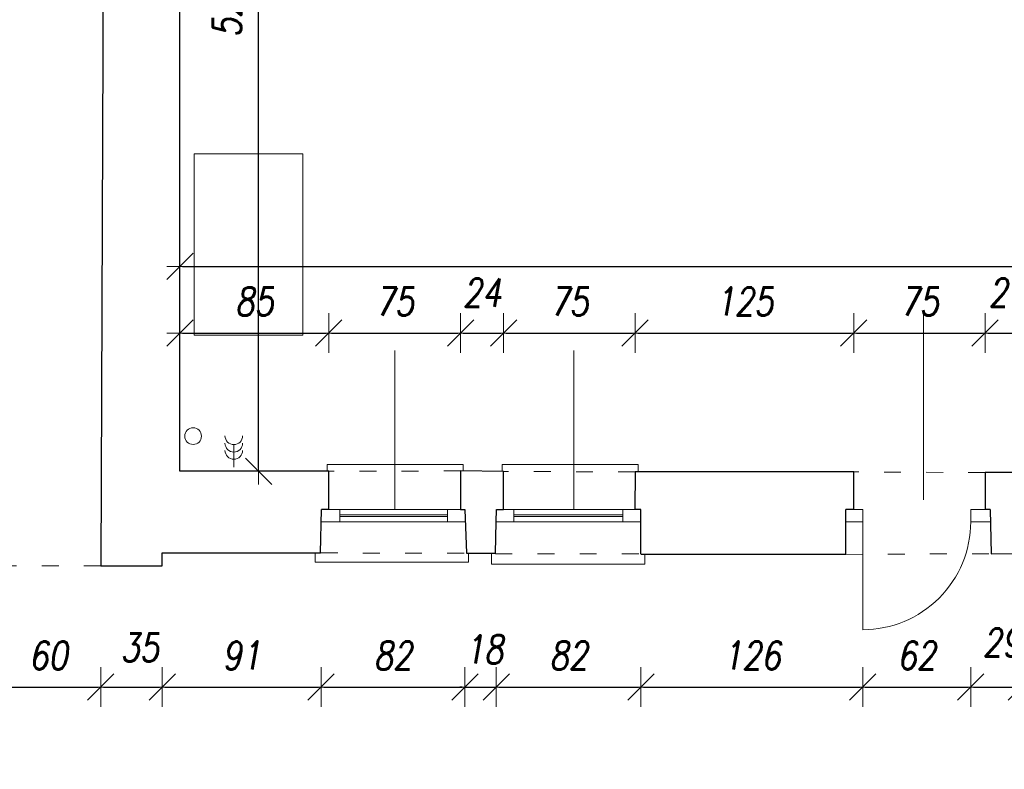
# Model space of a CAD drawing. Header units: millimetres. Extents: x -60479 to 14193, y -32440 to 949.
# Tile 19 of 68: x -41408 to -35800, y -18328 to -14057. Entities that reach past the tile are written whole.
import ezdxf

# ---------------------------------------------------------------- set-up
doc = ezdxf.new("R2010")
doc.units = ezdxf.units.MM
doc.header["$LTSCALE"] = 8
doc.linetypes.add('ACAD_ISO03W100', pattern=[30, 12, -18])
doc.layers.get('Defpoints').update_dxf_attribs({"lineweight": 0})
for name, color, linetype, lineweight in [('A_DIMEN', 7, 'Continuous', 0), ('instalacje', 6, 'Continuous', 0), ('parter_dzwi i okna', 3, 'Continuous', 0), ('parter_parapet', 6, 'Continuous', 0), ('parter_podciąg', 2, 'ACAD_ISO03W100', 0), ('parter_rynny', 2, 'Continuous', 0), ('parter_rzut', 7, 'Continuous', 30), ('wymiarowanie', 4, 'Continuous', 0)]:
    doc.layers.add(name, color=color, linetype=linetype, lineweight=lineweight)
doc.styles.add('ROMANS1', font='romans.shx', dxfattribs={"width": 0.8, "oblique": 10})
doc.dimstyles.new('NARCH100', dxfattribs={"dimscale": 100, "dimtxt": 1.6, "dimasz": 0.15, "dimexe": 0, "dimexo": 0, "dimgap": 1, "dimtad": 1, "dimdec": 0, "dimlfac": 0.1, "dimrnd": 1, "dimdsep": 46, "dimtxsty": 'ROMANS1', "dimblk": 'wym', "dimcen": -1.5, "dimse1": 1, "dimse2": 1, "dimclrd": 4, "dimclre": 4, "dimclrt": 3, "dimadec": 0, "dimazin": 0, "dimtfac": 0.04, "dimtdec": 0, "dimtmove": 2, "dimatfit": 3, "dimldrblk": 'wym', "dimfxl": 0, "dimtolj": 1, "dimarcsym": 0})

# ---------------------------------------------------------------- blocks, each defined once
blk = doc.blocks.new('wym')
at = {"layer": 'A_DIMEN', "color": 4, "ltscale": 100}
for p, q in [((0, -7.5), (0, 7.5)), ((-5, -5), (5, 5)), ((-5, 0), (5, 0))]:
    blk.add_line(p, q, dxfattribs=at)
blk = doc.blocks.new('*D179')
at = {"layer": 'Defpoints', "color": 0, "transparency": 16777216}
for p in [(-39647.7, -15842.6), (-40495.7, -16629.5), (-39647.7, -16629.5)]:
    blk.add_point(p, dxfattribs=at)
at = {"layer": 'instalacje', "color": 4, "lineweight": -2, "transparency": 16777216}
blk.add_line((-40480.7, -15842.6), (-39662.7, -15842.6), dxfattribs=at)
at = {"layer": 'instalacje', "color": 4, "lineweight": -2, "transparency": 16777216, "xscale": 15, "yscale": 15, "zscale": 15, "rotation": 179.9999999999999}
blk.add_blockref('wym', (-40495.7, -15842.6), dxfattribs=at)
at = {"layer": 'instalacje', "color": 4, "lineweight": -2, "transparency": 16777216, "xscale": 15, "yscale": 15, "zscale": 15}
blk.add_blockref('wym', (-39647.7, -15842.6), dxfattribs=at)
at = {"layer": 'instalacje', "color": 3, "transparency": 16777216, "insert": (-40071.7, -15662.6), "char_height": 160, "attachment_point": 5, "style": 'ROMANS1'}
blk.add_mtext('\\A1;85', dxfattribs=at)
blk = doc.blocks.new('*D180')
at = {"layer": 'Defpoints', "color": 0, "transparency": 16777216}
for p in [(-38897, -15842.6), (-39647.7, -16629.5), (-38897, -16628.3, -16689.2)]:
    blk.add_point(p, dxfattribs=at)
at = {"layer": 'instalacje', "color": 4, "lineweight": -2, "transparency": 16777216}
blk.add_line((-39632.7, -15842.6), (-38912, -15842.6), dxfattribs=at)
at = {"layer": 'instalacje', "color": 4, "lineweight": -2, "transparency": 16777216, "xscale": 15, "yscale": 15, "zscale": 15, "rotation": 179.9999999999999}
blk.add_blockref('wym', (-39647.7, -15842.6), dxfattribs=at)
at = {"layer": 'instalacje', "color": 4, "lineweight": -2, "transparency": 16777216, "xscale": 15, "yscale": 15, "zscale": 15}
blk.add_blockref('wym', (-38897, -15842.6), dxfattribs=at)
at = {"layer": 'instalacje', "color": 3, "transparency": 16777216, "insert": (-39272.3, -15662.6), "char_height": 160, "attachment_point": 5, "style": 'ROMANS1'}
blk.add_mtext('\\A1;75', dxfattribs=at)
blk = doc.blocks.new('*D181')
at = {"layer": 'Defpoints', "color": 0, "transparency": 16777216}
for p in [(-38652.6, -15842.6), (-38897, -16628.3, -16689.2), (-38652.6, -16630.6, -16689.2)]:
    blk.add_point(p, dxfattribs=at)
at = {"layer": 'instalacje', "color": 4, "lineweight": -2, "transparency": 16777216}
blk.add_line((-38882, -15842.6), (-38667.6, -15842.6), dxfattribs=at)
at = {"layer": 'instalacje', "color": 4, "lineweight": -2, "transparency": 16777216, "xscale": 15, "yscale": 15, "zscale": 15, "rotation": 179.9999999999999}
blk.add_blockref('wym', (-38897, -15842.6), dxfattribs=at)
at = {"layer": 'instalacje', "color": 4, "lineweight": -2, "transparency": 16777216, "xscale": 15, "yscale": 15, "zscale": 15}
blk.add_blockref('wym', (-38652.6, -15842.6), dxfattribs=at)
at = {"layer": 'instalacje', "color": 3, "transparency": 16777216, "insert": (-38774.8, -15612.6), "char_height": 160, "attachment_point": 5, "style": 'ROMANS1'}
blk.add_mtext('\\A1;24', dxfattribs=at)
blk = doc.blocks.new('*D182')
at = {"layer": 'Defpoints', "color": 0, "transparency": 16777216}
for p in [(-37903.6, -15842.6), (-38652.6, -16630.6, -16689.2), (-37903.6, -16634, -16689.2)]:
    blk.add_point(p, dxfattribs=at)
at = {"layer": 'instalacje', "color": 4, "lineweight": -2, "transparency": 16777216}
blk.add_line((-38637.6, -15842.6), (-37918.6, -15842.6), dxfattribs=at)
at = {"layer": 'instalacje', "color": 4, "lineweight": -2, "transparency": 16777216, "xscale": 15, "yscale": 15, "zscale": 15, "rotation": 179.9999999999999}
blk.add_blockref('wym', (-38652.6, -15842.6), dxfattribs=at)
at = {"layer": 'instalacje', "color": 4, "lineweight": -2, "transparency": 16777216, "xscale": 15, "yscale": 15, "zscale": 15}
blk.add_blockref('wym', (-37903.6, -15842.6), dxfattribs=at)
at = {"layer": 'instalacje', "color": 3, "transparency": 16777216, "insert": (-38278.1, -15662.6), "char_height": 160, "attachment_point": 5, "style": 'ROMANS1'}
blk.add_mtext('\\A1;75', dxfattribs=at)
blk = doc.blocks.new('*D183')
at = {"layer": 'Defpoints', "color": 0, "transparency": 16777216}
for p in [(-36657.7, -15842.6), (-37903.6, -16634, -16689.2), (-36657.7, -16634, -16689.2)]:
    blk.add_point(p, dxfattribs=at)
at = {"layer": 'instalacje', "color": 4, "lineweight": -2, "transparency": 16777216}
blk.add_line((-37888.6, -15842.6), (-36672.7, -15842.6), dxfattribs=at)
at = {"layer": 'instalacje', "color": 4, "lineweight": -2, "transparency": 16777216, "xscale": 15, "yscale": 15, "zscale": 15, "rotation": 179.9999999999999}
blk.add_blockref('wym', (-37903.6, -15842.6), dxfattribs=at)
at = {"layer": 'instalacje', "color": 4, "lineweight": -2, "transparency": 16777216, "xscale": 15, "yscale": 15, "zscale": 15}
blk.add_blockref('wym', (-36657.7, -15842.6), dxfattribs=at)
at = {"layer": 'instalacje', "color": 3, "transparency": 16777216, "insert": (-37280.7, -15662.6), "char_height": 160, "attachment_point": 5, "style": 'ROMANS1'}
blk.add_mtext('\\A1;125', dxfattribs=at)
blk = doc.blocks.new('*D184')
at = {"layer": 'Defpoints', "color": 0, "transparency": 16777216}
for p in [(-35909.5, -15842.6), (-36657.7, -16634, -16689.2), (-35909.5, -16637.8, -16689.2)]:
    blk.add_point(p, dxfattribs=at)
at = {"layer": 'instalacje', "color": 4, "lineweight": -2, "transparency": 16777216}
blk.add_line((-36642.7, -15842.6), (-35924.5, -15842.6), dxfattribs=at)
at = {"layer": 'instalacje', "color": 4, "lineweight": -2, "transparency": 16777216, "xscale": 15, "yscale": 15, "zscale": 15, "rotation": 179.9999999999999}
blk.add_blockref('wym', (-36657.7, -15842.6), dxfattribs=at)
at = {"layer": 'instalacje', "color": 4, "lineweight": -2, "transparency": 16777216, "xscale": 15, "yscale": 15, "zscale": 15}
blk.add_blockref('wym', (-35909.5, -15842.6), dxfattribs=at)
at = {"layer": 'instalacje', "color": 3, "transparency": 16777216, "insert": (-36283.6, -15662.6), "char_height": 160, "attachment_point": 5, "style": 'ROMANS1'}
blk.add_mtext('\\A1;75', dxfattribs=at)
blk = doc.blocks.new('*D185')
at = {"layer": 'Defpoints', "color": 0, "transparency": 16777216}
for p in [(-35650.6, -15842.6), (-35909.5, -16637.8, -16689.2), (-35650.6, -16637, -16689.2)]:
    blk.add_point(p, dxfattribs=at)
at = {"layer": 'instalacje', "color": 4, "lineweight": -2, "transparency": 16777216}
blk.add_line((-35894.5, -15842.6), (-35665.6, -15842.6), dxfattribs=at)
at = {"layer": 'instalacje', "color": 4, "lineweight": -2, "transparency": 16777216, "xscale": 15, "yscale": 15, "zscale": 15, "rotation": 179.9999999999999}
blk.add_blockref('wym', (-35909.5, -15842.6), dxfattribs=at)
at = {"layer": 'instalacje', "color": 4, "lineweight": -2, "transparency": 16777216, "xscale": 15, "yscale": 15, "zscale": 15}
blk.add_blockref('wym', (-35650.6, -15842.6), dxfattribs=at)
at = {"layer": 'instalacje', "color": 3, "transparency": 16777216, "insert": (-35780, -15612.6), "char_height": 160, "attachment_point": 5, "style": 'ROMANS1'}
blk.add_mtext('\\A1;26', dxfattribs=at)
blk = doc.blocks.new('*D210')
at = {"layer": 'Defpoints', "color": 0, "transparency": 16777216}
for p in [(-19557.6, -15462.9), (-40495.7, -16629.5), (-19557.6, -16650.6)]:
    blk.add_point(p, dxfattribs=at)
at = {"layer": 'instalacje', "color": 4, "lineweight": -2, "transparency": 16777216}
blk.add_line((-40480.7, -15462.9), (-19572.6, -15462.9), dxfattribs=at)
at = {"layer": 'instalacje', "color": 4, "lineweight": -2, "transparency": 16777216, "xscale": 15, "yscale": 15, "zscale": 15, "rotation": 179.9999999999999}
blk.add_blockref('wym', (-40495.7, -15462.9), dxfattribs=at)
at = {"layer": 'instalacje', "color": 4, "lineweight": -2, "transparency": 16777216, "xscale": 15, "yscale": 15, "zscale": 15}
blk.add_blockref('wym', (-19557.6, -15462.9), dxfattribs=at)
at = {"layer": 'instalacje', "color": 3, "transparency": 16777216, "insert": (-30026.7, -15282.9), "char_height": 160, "attachment_point": 5, "style": 'ROMANS1'}
blk.add_mtext('\\A1;2094', dxfattribs=at)
blk = doc.blocks.new('*D211')
at = {"layer": 'Defpoints', "color": 0, "transparency": 16777216}
for p in [(-40495.7, -11355.2), (-40047.8, -11355.2), (-40495.7, -16629.5)]:
    blk.add_point(p, dxfattribs=at)
at = {"layer": 'instalacje', "color": 4, "lineweight": -2, "transparency": 16777216}
blk.add_line((-40047.8, -16614.5), (-40047.8, -11370.2), dxfattribs=at)
at = {"layer": 'instalacje', "color": 4, "lineweight": -2, "transparency": 16777216, "xscale": 15, "yscale": 15, "zscale": 15}
for p, rotation in [((-40047.8, -11355.2), 90), ((-40047.8, -16629.5), 270)]:
    blk.add_blockref('wym', p, dxfattribs=dict(at, rotation=rotation))
at = {"layer": 'instalacje', "color": 3, "transparency": 16777216, "insert": (-40227.8, -13992.3), "char_height": 160, "attachment_point": 5, "rotation": 90, "style": 'ROMANS1'}
blk.add_mtext('\\A1;527', dxfattribs=at)
blk = doc.blocks.new('*D355')
at = {"layer": 'Defpoints', "color": 0, "transparency": 16777216}
for p in [(-41543.2, -16929.4), (-40946.3, -17169.2), (-40946.3, -17859.4)]:
    blk.add_point(p, dxfattribs=at)
at = {"layer": 'instalacje', "color": 4, "lineweight": -2, "transparency": 16777216}
blk.add_line((-41528.2, -17859.4), (-40961.3, -17859.4), dxfattribs=at)
at = {"layer": 'instalacje', "color": 4, "lineweight": -2, "transparency": 16777216, "xscale": 15, "yscale": 15, "zscale": 15, "rotation": 179.9999999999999}
blk.add_blockref('wym', (-41543.2, -17859.4), dxfattribs=at)
at = {"layer": 'instalacje', "color": 4, "lineweight": -2, "transparency": 16777216, "xscale": 15, "yscale": 15, "zscale": 15}
blk.add_blockref('wym', (-40946.3, -17859.4), dxfattribs=at)
at = {"layer": 'instalacje', "color": 3, "transparency": 16777216, "insert": (-41244.8, -17679.4), "char_height": 160, "attachment_point": 5, "style": 'ROMANS1'}
blk.add_mtext('\\A1;60', dxfattribs=at)
blk = doc.blocks.new('*D356')
at = {"layer": 'Defpoints', "color": 0, "transparency": 16777216}
for p in [(-40946.3, -17169.2), (-40596.6, -17169.2), (-40596.6, -17859.4)]:
    blk.add_point(p, dxfattribs=at)
at = {"layer": 'instalacje', "color": 4, "lineweight": -2, "transparency": 16777216}
blk.add_line((-40931.3, -17859.4), (-40611.6, -17859.4), dxfattribs=at)
at = {"layer": 'instalacje', "color": 4, "lineweight": -2, "transparency": 16777216, "xscale": 15, "yscale": 15, "zscale": 15, "rotation": 179.9999999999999}
blk.add_blockref('wym', (-40946.3, -17859.4), dxfattribs=at)
at = {"layer": 'instalacje', "color": 4, "lineweight": -2, "transparency": 16777216, "xscale": 15, "yscale": 15, "zscale": 15}
blk.add_blockref('wym', (-40596.6, -17859.4), dxfattribs=at)
at = {"layer": 'instalacje', "color": 3, "transparency": 16777216, "insert": (-40724.7, -17633.9), "char_height": 160, "attachment_point": 5, "style": 'ROMANS1'}
blk.add_mtext('\\A1;35', dxfattribs=at)
blk = doc.blocks.new('*D357')
at = {"layer": 'Defpoints', "color": 0, "transparency": 16777216}
for p in [(-39691.4, -16917.5, -16689.2), (-40596.6, -17169.2), (-39691.4, -17859.4)]:
    blk.add_point(p, dxfattribs=at)
at = {"layer": 'instalacje', "color": 4, "lineweight": -2, "transparency": 16777216}
blk.add_line((-40581.6, -17859.4), (-39706.4, -17859.4), dxfattribs=at)
at = {"layer": 'instalacje', "color": 4, "lineweight": -2, "transparency": 16777216, "xscale": 15, "yscale": 15, "zscale": 15, "rotation": 179.9999999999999}
blk.add_blockref('wym', (-40596.6, -17859.4), dxfattribs=at)
at = {"layer": 'instalacje', "color": 4, "lineweight": -2, "transparency": 16777216, "xscale": 15, "yscale": 15, "zscale": 15}
blk.add_blockref('wym', (-39691.4, -17859.4), dxfattribs=at)
at = {"layer": 'instalacje', "color": 3, "transparency": 16777216, "insert": (-40144, -17679.4), "char_height": 160, "attachment_point": 5, "style": 'ROMANS1'}
blk.add_mtext('\\A1;91', dxfattribs=at)
blk = doc.blocks.new('*D358')
at = {"layer": 'Defpoints', "color": 0, "transparency": 16777216}
for p in [(-39691.4, -16917.5, -16689.2), (-38872.3, -16917.4, -16689.2), (-38872.3, -17859.4)]:
    blk.add_point(p, dxfattribs=at)
at = {"layer": 'instalacje', "color": 4, "lineweight": -2, "transparency": 16777216}
blk.add_line((-39676.4, -17859.4), (-38887.3, -17859.4), dxfattribs=at)
at = {"layer": 'instalacje', "color": 4, "lineweight": -2, "transparency": 16777216, "xscale": 15, "yscale": 15, "zscale": 15, "rotation": 179.9999999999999}
blk.add_blockref('wym', (-39691.4, -17859.4), dxfattribs=at)
at = {"layer": 'instalacje', "color": 4, "lineweight": -2, "transparency": 16777216, "xscale": 15, "yscale": 15, "zscale": 15}
blk.add_blockref('wym', (-38872.3, -17859.4), dxfattribs=at)
at = {"layer": 'instalacje', "color": 3, "transparency": 16777216, "insert": (-39281.9, -17679.4), "char_height": 160, "attachment_point": 5, "style": 'ROMANS1'}
blk.add_mtext('\\A1;82', dxfattribs=at)
blk = doc.blocks.new('*D359')
at = {"layer": 'Defpoints', "color": 0, "transparency": 16777216}
for p in [(-38872.3, -16917.4, -16689.2), (-38693.8, -16917.5, -16689.2), (-38693.8, -17859.4)]:
    blk.add_point(p, dxfattribs=at)
at = {"layer": 'instalacje', "color": 4, "lineweight": -2, "transparency": 16777216}
for p, q in [((-38887.3, -17859.4), (-38902.3, -17859.4)), ((-38872.3, -17859.4), (-38693.8, -17859.4)), ((-38678.8, -17859.4), (-38663.8, -17859.4))]:
    blk.add_line(p, q, dxfattribs=at)
at = {"layer": 'instalacje', "color": 4, "lineweight": -2, "transparency": 16777216, "xscale": 15, "yscale": 15, "zscale": 15}
for p, rotation in [((-38872.3, -17859.4), 359.9999999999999), ((-38693.8, -17859.4), 179.9999999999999)]:
    blk.add_blockref('wym', p, dxfattribs=dict(at, rotation=rotation))
at = {"layer": 'instalacje', "color": 3, "transparency": 16777216, "insert": (-38763.3, -17644.6), "char_height": 160, "attachment_point": 5, "style": 'ROMANS1'}
blk.add_mtext('\\A1;18', dxfattribs=at)
blk = doc.blocks.new('*D360')
at = {"layer": 'Defpoints', "color": 0, "transparency": 16777216}
for p in [(-38693.8, -16917.5, -16689.2), (-37869.8, -16917.4, -16689.2), (-37869.8, -17859.4)]:
    blk.add_point(p, dxfattribs=at)
at = {"layer": 'instalacje', "color": 4, "lineweight": -2, "transparency": 16777216}
blk.add_line((-38678.8, -17859.4), (-37884.8, -17859.4), dxfattribs=at)
at = {"layer": 'instalacje', "color": 4, "lineweight": -2, "transparency": 16777216, "xscale": 15, "yscale": 15, "zscale": 15, "rotation": 179.9999999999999}
blk.add_blockref('wym', (-38693.8, -17859.4), dxfattribs=at)
at = {"layer": 'instalacje', "color": 4, "lineweight": -2, "transparency": 16777216, "xscale": 15, "yscale": 15, "zscale": 15}
blk.add_blockref('wym', (-37869.8, -17859.4), dxfattribs=at)
at = {"layer": 'instalacje', "color": 3, "transparency": 16777216, "insert": (-38281.8, -17679.4), "char_height": 160, "attachment_point": 5, "style": 'ROMANS1'}
blk.add_mtext('\\A1;82', dxfattribs=at)
blk = doc.blocks.new('*D361')
at = {"layer": 'Defpoints', "color": 0, "transparency": 16777216}
for p in [(-37869.8, -16917.4, -16689.2), (-36607.1, -16917.5, -16689.2), (-36607.1, -17859.4)]:
    blk.add_point(p, dxfattribs=at)
at = {"layer": 'instalacje', "color": 4, "lineweight": -2, "transparency": 16777216}
blk.add_line((-37854.8, -17859.4), (-36622.1, -17859.4), dxfattribs=at)
at = {"layer": 'instalacje', "color": 4, "lineweight": -2, "transparency": 16777216, "xscale": 15, "yscale": 15, "zscale": 15, "rotation": 179.9999999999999}
blk.add_blockref('wym', (-37869.8, -17859.4), dxfattribs=at)
at = {"layer": 'instalacje', "color": 4, "lineweight": -2, "transparency": 16777216, "xscale": 15, "yscale": 15, "zscale": 15}
blk.add_blockref('wym', (-36607.1, -17859.4), dxfattribs=at)
at = {"layer": 'instalacje', "color": 3, "transparency": 16777216, "insert": (-37238.4, -17679.4), "char_height": 160, "attachment_point": 5, "style": 'ROMANS1'}
blk.add_mtext('\\A1;126', dxfattribs=at)
blk = doc.blocks.new('*D362')
at = {"layer": 'Defpoints', "color": 0, "transparency": 16777216}
for p in [(-36607.1, -16917.5, -16689.2), (-35991.6, -16917.4, -16689.2), (-35991.6, -17859.4)]:
    blk.add_point(p, dxfattribs=at)
at = {"layer": 'instalacje', "color": 4, "lineweight": -2, "transparency": 16777216}
blk.add_line((-36592.1, -17859.4), (-36006.6, -17859.4), dxfattribs=at)
at = {"layer": 'instalacje', "color": 4, "lineweight": -2, "transparency": 16777216, "xscale": 15, "yscale": 15, "zscale": 15, "rotation": 179.9999999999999}
blk.add_blockref('wym', (-36607.1, -17859.4), dxfattribs=at)
at = {"layer": 'instalacje', "color": 4, "lineweight": -2, "transparency": 16777216, "xscale": 15, "yscale": 15, "zscale": 15}
blk.add_blockref('wym', (-35991.6, -17859.4), dxfattribs=at)
at = {"layer": 'instalacje', "color": 3, "transparency": 16777216, "insert": (-36299.3, -17679.4), "char_height": 160, "attachment_point": 5, "style": 'ROMANS1'}
blk.add_mtext('\\A1;62', dxfattribs=at)
blk = doc.blocks.new('*D363')
at = {"layer": 'Defpoints', "color": 0, "transparency": 16777216}
for p in [(-35991.6, -16917.4, -16689.2), (-35703.2, -16917.5, -16689.2), (-35703.2, -17859.4)]:
    blk.add_point(p, dxfattribs=at)
at = {"layer": 'instalacje', "color": 4, "lineweight": -2, "transparency": 16777216}
blk.add_line((-35976.6, -17859.4), (-35718.2, -17859.4), dxfattribs=at)
at = {"layer": 'instalacje', "color": 4, "lineweight": -2, "transparency": 16777216, "xscale": 15, "yscale": 15, "zscale": 15, "rotation": 179.9999999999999}
blk.add_blockref('wym', (-35991.6, -17859.4), dxfattribs=at)
at = {"layer": 'instalacje', "color": 4, "lineweight": -2, "transparency": 16777216, "xscale": 15, "yscale": 15, "zscale": 15}
blk.add_blockref('wym', (-35703.2, -17859.4), dxfattribs=at)
at = {"layer": 'instalacje', "color": 3, "transparency": 16777216, "insert": (-35813.7, -17605.1), "char_height": 160, "attachment_point": 5, "style": 'ROMANS1'}
blk.add_mtext('\\A1;29', dxfattribs=at)

msp = doc.modelspace()

# ---------------------------------------------------------------- linework, layer by layer
at = {"layer": 'instalacje'}
msp.add_lwpolyline([(-40414.2, -14821.7), (-39795, -14821.7), (-39795, -15854.4), (-40414.2, -15854.4)], close=True, dxfattribs=at)
msp.add_lwpolyline([(-40188.8, -16478.1), (-40188.8, -16606.1)], dxfattribs=at)
for centre in [(-40188.8, -16427.9), (-40188.8, -16470.3), (-40188.8, -16511)]:
    msp.add_arc(centre, 50.2, 180, 360, dxfattribs=at)
at = {"layer": 'parter_dzwi i okna'}
for points, elevation in [([(-38897, -16847.5), (-39647.7, -16847.5)], -16689.2), ([(-39585.8, -16848.6), (-39585.8, -16917.5)], -16689.2), ([(-38971.8, -16878.2), (-39585.8, -16878.2)], -16689.2), ([(-38971.8, -16847.9), (-38971.8, -16917.8)], -16689.2), ([(-37904.3, -16847.5), (-38652.6, -16847.5)], -16689.2), ([(-38593.4, -16847.5), (-38593.4, -16917.5)], -33378.3), ([(-37974, -16878.2), (-38593.4, -16878.2)], -16689.2), ([(-37974, -16847.5), (-37974, -16917.4)], -16689.2), ([(-36607.1, -16847.5), (-36657.7, -16847.5)], -16689.2), ([(-36607.1, -16847.5), (-36607.1, -16917.5)], -16689.2), ([(-35909.5, -16847.5), (-35991.6, -16847.5)], -16689.2), ([(-35991.6, -16847.5), (-35991.6, -16917.4)], -16689.2), ([(-38872.3, -16917.4), (-39691.4, -16917.5)], -16689.2), ([(-38971.8, -16887.8), (-39585.8, -16887.8)], -16689.2), ([(-37869.8, -16917.4), (-38693.8, -16917.5)], -16689.2), ([(-37974, -16887.8), (-38593.4, -16887.8)], -16689.2), ([(-36607.1, -16917.5), (-36703.7, -16917.5)], -16689.2), ([(-36607, -17533), (-36607, -16917.5)], -16689.2), ([(-35879.3, -16917.4), (-35991.6, -16917.4)], -16689.2)]:
    msp.add_lwpolyline(points, dxfattribs=dict(at, elevation=elevation))
msp.add_arc((-36607, -16917.6, -16689.2), 615.4, 270, 0.0168, dxfattribs=at)
at = {"layer": 'parter_parapet', "elevation": -16689.2}
for points in [[(-39657.5, -16629.5), (-39657.5, -16591.7), (-38882.4, -16591.7), (-38882.3, -16628.5)], [(-38660.7, -16630.5), (-38660.7, -16591.7), (-37885.7, -16591.7), (-37885.6, -16634)]]:
    msp.add_lwpolyline(points, dxfattribs=at)
at = {"layer": 'parter_parapet'}
for points in [[(-38852.9, -17097.2), (-38852.9, -17147.5), (-39726.2, -17147.5), (-39726.2, -17095.3)], [(-37847.3, -17101.9), (-37847.3, -17160), (-38720.7, -17160), (-38720.7, -17097.2)]]:
    msp.add_lwpolyline(points, dxfattribs=at)
at = {"layer": 'parter_podciąg', "elevation": -16689.2}
for points in [[(-38897, -16628.3), (-39647.7, -16629.5)], [(-37903.6, -16634), (-38652.6, -16630.6)], [(-38698.6, -17101.4), (-37869.8, -17101.3)], [(-36703.7, -17103.7), (-35874.8, -17099.7)]]:
    msp.add_lwpolyline(points, dxfattribs=at)
at = {"layer": 'parter_podciąg'}
for points in [[(-35909.5, -16637.7), (-36657.7, -16634)], [(-39693.1, -17095.3), (-38862.8, -17097.2)], [(-40946.3, -17169.2), (-43595.2, -17169.2)]]:
    msp.add_lwpolyline(points, dxfattribs=at)
at = {"layer": 'parter_rynny'}
msp.add_circle((-40420.8, -16429.6), 47.7, dxfattribs=at)
at = {"layer": 'parter_rzut'}
msp.add_line((-36657.7, -16847.5, -16689.2), (-36657.7, -16634, -16689.2), dxfattribs=at)
for points in [[(-40588, -10881), (-40588, -10820), (-40920.6, -10810), (-40946.3, -17169.2), (-40596.6, -17169.2), (-40596.6, -17095.3), (-39694.5, -17095.3)], [(-39647.7, -16629.5), (-40495.7, -16629.5), (-40495.7, -11355.2), (-39703.1, -11355.2)], [(-37903.6, -16634), (-37904.3, -16847.5)]]:
    msp.add_lwpolyline(points, dxfattribs=at)
at = {"layer": 'parter_rzut', "elevation": -16689.2}
for points in [[(-39647.7, -16847.5), (-39647.7, -16629.5)], [(-38652.6, -16847.9), (-38652.6, -16630.6), (-38897, -16628.3), (-38897, -16847.5)], [(-36657.7, -16634), (-37903.6, -16634)], [(-35650.6, -16847.5), (-35650.6, -16637), (-35909.5, -16637.8), (-35909.5, -16847.5)], [(-39694.5, -17095.3), (-39690.2, -16847.5)], [(-39647.7, -16847.5), (-39690.2, -16847.5)], [(-38897, -16847.5), (-38872.6, -16847.5)], [(-38872.6, -16847.5), (-38862.8, -17097.2), (-38698.5, -17097.2)], [(-38693.8, -16917.5), (-38692.9, -16847.9)], [(-38692.9, -16847.9), (-38652.6, -16847.9)], [(-37869.8, -16847.5), (-37904.3, -16847.5)], [(-37869.8, -17101.3), (-37869.8, -16847.8)], [(-36703.7, -17101.9), (-36703.7, -16847.5)], [(-36657.7, -16847.5), (-36703.7, -16847.5)], [(-35881, -16847.5), (-35909.5, -16847.5)], [(-35881, -16847.5), (-35874.8, -17099.7), (-35706.3, -17099.5)], [(-38698.5, -17097.2), (-38693.8, -16917.5)], [(-37869.8, -17101.9), (-36703.7, -17101.9)]]:
    msp.add_lwpolyline(points, dxfattribs=at)
at = {"layer": 'wymiarowanie'}
for points in [[(-36260.2, -16792.3), (-36259.7, -15722.8)], [(-39272.3, -16847.5), (-39271.8, -15942.1)], [(-38253, -16847.5), (-38252.5, -15942.1)]]:
    msp.add_lwpolyline(points, dxfattribs=at)

# ---------------------------------------------------------------- dimensions: what is measured, and where the dimension line sits
at = {"layer": 'instalacje'}
dim = msp.add_linear_dim(base=(-40047.8, -11355.2), p1=(-40495.7, -16629.5), p2=(-40495.7, -11355.2), angle=90, dimstyle='NARCH100', dxfattribs=at)
dim.commit()
dim.dimension.update_dxf_attribs({"geometry": '*D211', "text_midpoint": (-40227.8, -13992.3)})
for base, p1, p2, picture, middle in [((-19557.6, -15462.9), (-40495.7, -16629.5), (-19557.6, -16650.6), '*D210', (-30026.7, -15282.9)), ((-38652.6, -15842.6), (-38897, -16628.3, -16689.2), (-38652.6, -16630.6, -16689.2), '*D181', (-38774.8, -15612.6)), ((-35650.6, -15842.6), (-35909.5, -16637.8, -16689.2), (-35650.6, -16637, -16689.2), '*D185', (-35780, -15612.6)), ((-39647.7, -15842.6), (-40495.7, -16629.5), (-39647.7, -16629.5), '*D179', (-40071.7, -15662.6)), ((-38897, -15842.6), (-39647.7, -16629.5), (-38897, -16628.3, -16689.2), '*D180', (-39272.3, -15662.6)), ((-37903.6, -15842.6), (-38652.6, -16630.6, -16689.2), (-37903.6, -16634, -16689.2), '*D182', (-38278.1, -15662.6)), ((-36657.7, -15842.6), (-37903.6, -16634, -16689.2), (-36657.7, -16634, -16689.2), '*D183', (-37280.7, -15662.6)), ((-35909.5, -15842.6), (-36657.7, -16634, -16689.2), (-35909.5, -16637.8, -16689.2), '*D184', (-36283.6, -15662.6)), ((-40946.3, -17859.4), (-41543.2, -16929.4), (-40946.3, -17169.2), '*D355', (-41244.8, -17679.4)), ((-39691.4, -17859.4), (-40596.6, -17169.2), (-39691.4, -16917.5, -16689.2), '*D357', (-40144, -17679.4)), ((-38872.3, -17859.4), (-39691.4, -16917.5, -16689.2), (-38872.3, -16917.4, -16689.2), '*D358', (-39281.9, -17679.4)), ((-37869.8, -17859.4), (-38693.8, -16917.5, -16689.2), (-37869.8, -16917.4, -16689.2), '*D360', (-38281.8, -17679.4)), ((-36607.1, -17859.4), (-37869.8, -16917.4, -16689.2), (-36607.1, -16917.5, -16689.2), '*D361', (-37238.4, -17679.4)), ((-35991.6, -17859.4), (-36607.1, -16917.5, -16689.2), (-35991.6, -16917.4, -16689.2), '*D362', (-36299.3, -17679.4))]:
    dim = msp.add_linear_dim(base=base, p1=p1, p2=p2, dimstyle='NARCH100', dxfattribs=at)
    dim.commit()
    dim.dimension.update_dxf_attribs({"geometry": picture, "text_midpoint": middle})
for base, p1, p2, picture, middle in [((-38693.8, -17859.4), (-38872.3, -16917.4, -16689.2), (-38693.8, -16917.5, -16689.2), '*D359', (-38763.3, -17644.6)), ((-35703.2, -17859.4), (-35991.6, -16917.4, -16689.2), (-35703.2, -16917.5, -16689.2), '*D363', (-35813.7, -17605.1)), ((-40596.6, -17859.4), (-40946.3, -17169.2), (-40596.6, -17169.2), '*D356', (-40724.7, -17633.9))]:
    dim = msp.add_linear_dim(base=base, p1=p1, p2=p2, dimstyle='NARCH100', dxfattribs=at)
    dim.commit()
    dim.dimension.update_dxf_attribs({"geometry": picture, "text_midpoint": middle, "dimtype": 160})

doc.saveas('drawing.dxf')
